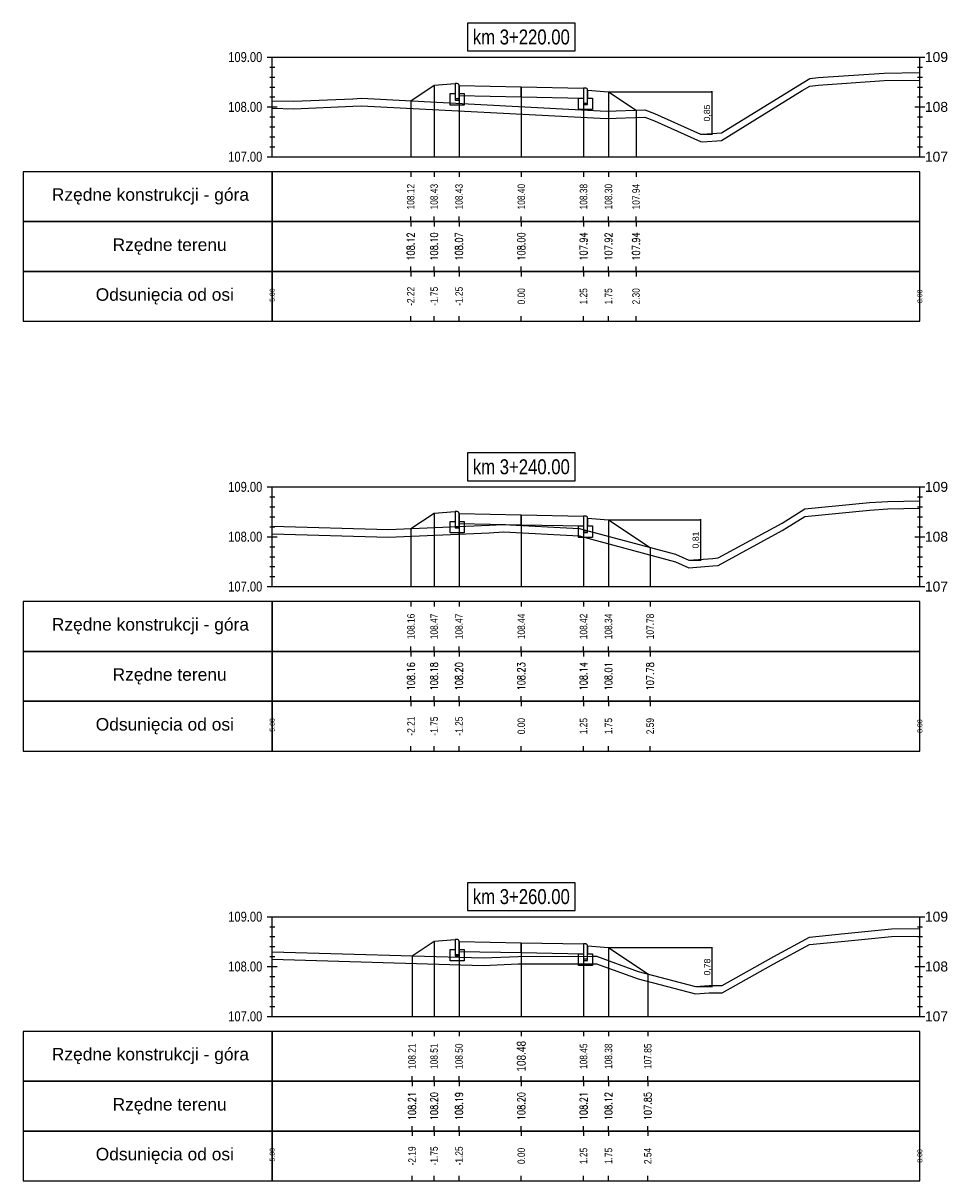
# Model space of a CAD drawing. Extents: x 7537626 to 7538805, y 5722894 to 5725486.
# Tile 62 of 90: x 7538519 to 7538538, y 5725387 to 5725410. Entities that reach past the tile are written whole.
import ezdxf

# ---------------------------------------------------------------- set-up
doc = ezdxf.new("R2010")
doc.units = 0
doc.header["$PDMODE"] = 35
doc.header["$PDSIZE"] = 0.3
for name, color, linetype in [('C-DROGI-PROFILE', 7, 'Continuous'), ('C-DROGI-PROFILE-ETYKIETY', 7, 'Continuous'), ('C-DROGI-PRZEKROJE-ETYKIETY', 7, 'Continuous'), ('C-POPRZECZKA-przekrój', 2, 'Continuous'), ('C-POPRZECZKA-widok', 1, 'Continuous')]:
    doc.layers.add(name, color=color, linetype=linetype)
for name, color, linetype, true_color in [('C-humus', 7, 'Continuous', 0x003df5), ('C-Teren', 7, 'Continuous', 0x005716), ('poprzeczki', 7, 'Continuous', 0x0000d6)]:
    doc.layers.add(name, color=color, linetype=linetype, true_color=true_color)
doc.styles.add('2mm08', font='arial.ttf', dxfattribs={"width": 0.8})
doc.styles.add('opis_50', font='arial.ttf', dxfattribs={"height": 0.125})
doc.styles.get("Standard").update_dxf_attribs({"font": 'arial.ttf'})
doc.dimstyles.new('OPIS_50', dxfattribs={"dimscale": 0.5, "dimtxt": 0.125, "dimasz": 0.25, "dimexe": 0.1, "dimexo": 0.15, "dimgap": 0.1, "dimtad": 1, "dimzin": 0, "dimtxsty": 'opis_50', "dimblk": 'ARCHTICK', "dimcen": 0.15, "dimdle": 0.1, "dimaunit": 2, "dimadec": 4, "dimazin": 0, "dimtfac": 1, "dimtmove": 0, "dimatfit": 3, "dimfxl": 1, "dimarcsym": 0})

# ---------------------------------------------------------------- blocks, each defined once
blk = doc.blocks.new('_ArchTick')
at = {"color": 0, "linetype": 'ByBlock', "const_width": 0.15}
blk.add_lwpolyline([(-0.5, -0.5), (0.5, 0.5)], dxfattribs=at)
blk = doc.blocks.new('*D158')
at = {"layer": 'Defpoints', "color": 0, "transparency": 16777216}
for p in [(7538531.068, 5725408.644), (7538532.955, 5725407.791), (7538533.141, 5725407.791)]:
    blk.add_point(p, dxfattribs=at)
at = {"layer": 'poprzeczki', "color": 0, "lineweight": -2, "transparency": 16777216}
for p, q in [((7538531.083, 5725408.644), (7538533.151, 5725408.644)), ((7538533.141, 5725408.654), (7538533.141, 5725407.781)), ((7538532.97, 5725407.791), (7538533.151, 5725407.791))]:
    blk.add_line(p, q, dxfattribs=at)
at = {"layer": 'poprzeczki', "color": 0, "lineweight": -2, "transparency": 16777216, "xscale": 0.025, "yscale": 0.025, "zscale": 0.025}
for p, rotation in [((7538533.141, 5725408.644), 90), ((7538533.141, 5725407.791), 270)]:
    blk.add_blockref('_ArchTick', p, dxfattribs=dict(at, rotation=rotation))
at = {"layer": 'poprzeczki', "color": 0, "transparency": 16777216, "insert": (7538533.056, 5725408.217), "char_height": 0.125, "attachment_point": 5, "rotation": 90, "style": 'opis_50'}
blk.add_mtext('0,85', dxfattribs=at)
blk = doc.blocks.new('*D159')
at = {"layer": 'Defpoints', "color": 0, "transparency": 16777216}
for p in [(7538531.068, 5725400.056), (7538532.682, 5725399.242), (7538532.914, 5725399.242)]:
    blk.add_point(p, dxfattribs=at)
at = {"layer": 'poprzeczki', "color": 0, "lineweight": -2, "transparency": 16777216}
for p, q in [((7538531.083, 5725400.056), (7538532.924, 5725400.056)), ((7538532.914, 5725400.066), (7538532.914, 5725399.232)), ((7538532.697, 5725399.242), (7538532.924, 5725399.242))]:
    blk.add_line(p, q, dxfattribs=at)
at = {"layer": 'poprzeczki', "color": 0, "lineweight": -2, "transparency": 16777216, "xscale": 0.025, "yscale": 0.025, "zscale": 0.025}
for p, rotation in [((7538532.914, 5725400.056), 90), ((7538532.914, 5725399.242), 270)]:
    blk.add_blockref('_ArchTick', p, dxfattribs=dict(at, rotation=rotation))
at = {"layer": 'poprzeczki', "color": 0, "transparency": 16777216, "insert": (7538532.829, 5725399.649), "char_height": 0.125, "attachment_point": 5, "rotation": 90, "style": 'opis_50'}
blk.add_mtext('0,81', dxfattribs=at)
blk = doc.blocks.new('*D160')
at = {"layer": 'Defpoints', "color": 0, "transparency": 16777216}
for p in [(7538531.068, 5725391.469), (7538532.816, 5725390.69), (7538533.144, 5725390.69)]:
    blk.add_point(p, dxfattribs=at)
at = {"layer": 'poprzeczki', "color": 0, "lineweight": -2, "transparency": 16777216}
for p, q in [((7538531.083, 5725391.469), (7538533.154, 5725391.469)), ((7538533.144, 5725391.479), (7538533.144, 5725390.68)), ((7538532.831, 5725390.69), (7538533.154, 5725390.69))]:
    blk.add_line(p, q, dxfattribs=at)
at = {"layer": 'poprzeczki', "color": 0, "lineweight": -2, "transparency": 16777216, "xscale": 0.025, "yscale": 0.025, "zscale": 0.025}
for p, rotation in [((7538533.144, 5725391.469), 90), ((7538533.144, 5725390.69), 270)]:
    blk.add_blockref('_ArchTick', p, dxfattribs=dict(at, rotation=rotation))
at = {"layer": 'poprzeczki', "color": 0, "transparency": 16777216, "insert": (7538533.059, 5725391.079), "char_height": 0.125, "attachment_point": 5, "rotation": 90, "style": 'opis_50'}
blk.add_mtext('0,78', dxfattribs=at)

msp = doc.modelspace()

# ---------------------------------------------------------------- linework, layer by layer
at = {"layer": 'C-DROGI-PROFILE', "color": 7, "linetype": 'Continuous', "lineweight": -3}
for p, q in [((7538527.098, 5725407.039), (7538527.098, 5725406.939)), ((7538527.568, 5725407.039), (7538527.568, 5725406.939)), ((7538528.068, 5725407.039), (7538528.068, 5725406.939)), ((7538529.318, 5725407.039), (7538529.318, 5725406.939)), ((7538530.568, 5725407.039), (7538530.568, 5725406.939)), ((7538531.068, 5725407.039), (7538531.068, 5725406.939)), ((7538531.621, 5725407.039), (7538531.621, 5725406.939)), ((7538527.098, 5725406.039), (7538527.098, 5725406.139)), ((7538527.568, 5725406.039), (7538527.568, 5725406.139)), ((7538528.068, 5725406.039), (7538528.068, 5725406.139)), ((7538529.318, 5725406.039), (7538529.318, 5725406.139)), ((7538530.568, 5725406.039), (7538530.568, 5725406.139)), ((7538531.068, 5725406.039), (7538531.068, 5725406.139)), ((7538531.621, 5725406.039), (7538531.621, 5725406.139)), ((7538527.098, 5725406.039), (7538527.098, 5725405.939)), ((7538527.568, 5725406.039), (7538527.568, 5725405.939)), ((7538528.068, 5725406.039), (7538528.068, 5725405.939)), ((7538529.318, 5725406.039), (7538529.318, 5725405.939)), ((7538530.568, 5725406.039), (7538530.568, 5725405.939)), ((7538531.068, 5725406.039), (7538531.068, 5725405.939)), ((7538531.621, 5725406.039), (7538531.621, 5725405.939)), ((7538527.098, 5725405.039), (7538527.098, 5725405.139)), ((7538527.568, 5725405.039), (7538527.568, 5725405.139)), ((7538528.068, 5725405.039), (7538528.068, 5725405.139)), ((7538529.318, 5725405.039), (7538529.318, 5725405.139)), ((7538530.568, 5725405.039), (7538530.568, 5725405.139)), ((7538531.068, 5725405.039), (7538531.068, 5725405.139)), ((7538531.621, 5725405.039), (7538531.621, 5725405.139)), ((7538527.098, 5725405.039), (7538527.098, 5725404.939)), ((7538527.568, 5725405.039), (7538527.568, 5725404.939)), ((7538528.068, 5725405.039), (7538528.068, 5725404.939)), ((7538529.318, 5725405.039), (7538529.318, 5725404.939)), ((7538530.568, 5725405.039), (7538530.568, 5725404.939)), ((7538531.068, 5725405.039), (7538531.068, 5725404.939)), ((7538531.621, 5725405.039), (7538531.621, 5725404.939)), ((7538527.098, 5725404.039), (7538527.098, 5725404.139)), ((7538527.568, 5725404.039), (7538527.568, 5725404.139)), ((7538528.068, 5725404.039), (7538528.068, 5725404.139)), ((7538529.318, 5725404.039), (7538529.318, 5725404.139)), ((7538530.568, 5725404.039), (7538530.568, 5725404.139)), ((7538531.068, 5725404.039), (7538531.068, 5725404.139)), ((7538531.621, 5725404.039), (7538531.621, 5725404.139)), ((7538527.103, 5725398.414), (7538527.103, 5725398.314)), ((7538527.568, 5725398.414), (7538527.568, 5725398.314)), ((7538528.068, 5725398.414), (7538528.068, 5725398.314)), ((7538529.318, 5725398.414), (7538529.318, 5725398.314)), ((7538530.568, 5725398.414), (7538530.568, 5725398.314)), ((7538531.068, 5725398.414), (7538531.068, 5725398.314)), ((7538531.904, 5725398.414), (7538531.904, 5725398.314)), ((7538527.103, 5725397.414), (7538527.103, 5725397.514)), ((7538527.568, 5725397.414), (7538527.568, 5725397.514)), ((7538528.068, 5725397.414), (7538528.068, 5725397.514)), ((7538529.318, 5725397.414), (7538529.318, 5725397.514)), ((7538530.568, 5725397.414), (7538530.568, 5725397.514)), ((7538531.068, 5725397.414), (7538531.068, 5725397.514)), ((7538531.904, 5725397.414), (7538531.904, 5725397.514)), ((7538527.103, 5725397.414), (7538527.103, 5725397.314)), ((7538527.568, 5725397.414), (7538527.568, 5725397.314)), ((7538528.068, 5725397.414), (7538528.068, 5725397.314)), ((7538529.318, 5725397.414), (7538529.318, 5725397.314)), ((7538530.568, 5725397.414), (7538530.568, 5725397.314)), ((7538531.068, 5725397.414), (7538531.068, 5725397.314)), ((7538531.904, 5725397.414), (7538531.904, 5725397.314)), ((7538527.103, 5725396.414), (7538527.103, 5725396.514)), ((7538527.103, 5725396.414), (7538527.103, 5725396.314)), ((7538527.568, 5725396.414), (7538527.568, 5725396.514)), ((7538527.568, 5725396.414), (7538527.568, 5725396.314)), ((7538528.068, 5725396.414), (7538528.068, 5725396.514)), ((7538528.068, 5725396.414), (7538528.068, 5725396.314)), ((7538529.318, 5725396.414), (7538529.318, 5725396.514)), ((7538529.318, 5725396.414), (7538529.318, 5725396.314)), ((7538530.568, 5725396.414), (7538530.568, 5725396.514)), ((7538530.568, 5725396.414), (7538530.568, 5725396.314)), ((7538531.068, 5725396.414), (7538531.068, 5725396.514)), ((7538531.068, 5725396.414), (7538531.068, 5725396.314)), ((7538531.904, 5725396.414), (7538531.904, 5725396.514)), ((7538531.904, 5725396.414), (7538531.904, 5725396.314)), ((7538527.103, 5725395.414), (7538527.103, 5725395.514)), ((7538527.568, 5725395.414), (7538527.568, 5725395.514)), ((7538528.068, 5725395.414), (7538528.068, 5725395.514)), ((7538529.318, 5725395.414), (7538529.318, 5725395.514)), ((7538530.568, 5725395.414), (7538530.568, 5725395.514)), ((7538531.068, 5725395.414), (7538531.068, 5725395.514)), ((7538531.904, 5725395.414), (7538531.904, 5725395.514)), ((7538527.124, 5725389.789), (7538527.124, 5725389.689)), ((7538527.568, 5725389.789), (7538527.568, 5725389.689)), ((7538528.068, 5725389.789), (7538528.068, 5725389.689)), ((7538529.318, 5725389.789), (7538529.318, 5725389.689)), ((7538530.568, 5725389.789), (7538530.568, 5725389.689)), ((7538531.068, 5725389.789), (7538531.068, 5725389.689)), ((7538531.857, 5725389.789), (7538531.857, 5725389.689)), ((7538527.124, 5725388.789), (7538527.124, 5725388.889)), ((7538527.568, 5725388.789), (7538527.568, 5725388.889)), ((7538528.068, 5725388.789), (7538528.068, 5725388.889)), ((7538529.318, 5725388.789), (7538529.318, 5725388.889)), ((7538530.568, 5725388.789), (7538530.568, 5725388.889)), ((7538531.068, 5725388.789), (7538531.068, 5725388.889)), ((7538531.857, 5725388.789), (7538531.857, 5725388.889)), ((7538527.124, 5725388.789), (7538527.124, 5725388.689)), ((7538527.568, 5725388.789), (7538527.568, 5725388.689)), ((7538528.068, 5725388.789), (7538528.068, 5725388.689)), ((7538529.318, 5725388.789), (7538529.318, 5725388.689)), ((7538530.568, 5725388.789), (7538530.568, 5725388.689)), ((7538531.068, 5725388.789), (7538531.068, 5725388.689)), ((7538531.857, 5725388.789), (7538531.857, 5725388.689)), ((7538527.124, 5725387.789), (7538527.124, 5725387.889)), ((7538527.124, 5725387.789), (7538527.124, 5725387.689)), ((7538527.568, 5725387.789), (7538527.568, 5725387.889)), ((7538527.568, 5725387.789), (7538527.568, 5725387.689)), ((7538528.068, 5725387.789), (7538528.068, 5725387.889)), ((7538528.068, 5725387.789), (7538528.068, 5725387.689)), ((7538529.318, 5725387.789), (7538529.318, 5725387.889)), ((7538529.318, 5725387.789), (7538529.318, 5725387.689)), ((7538530.568, 5725387.789), (7538530.568, 5725387.889)), ((7538530.568, 5725387.789), (7538530.568, 5725387.689)), ((7538531.068, 5725387.789), (7538531.068, 5725387.889)), ((7538531.068, 5725387.789), (7538531.068, 5725387.689)), ((7538531.857, 5725387.789), (7538531.857, 5725387.889)), ((7538531.857, 5725387.789), (7538531.857, 5725387.689)), ((7538527.124, 5725386.789), (7538527.124, 5725386.889)), ((7538527.568, 5725386.789), (7538527.568, 5725386.889)), ((7538528.068, 5725386.789), (7538528.068, 5725386.889)), ((7538529.318, 5725386.789), (7538529.318, 5725386.889)), ((7538530.568, 5725386.789), (7538530.568, 5725386.889)), ((7538531.068, 5725386.789), (7538531.068, 5725386.889)), ((7538531.857, 5725386.789), (7538531.857, 5725386.889))]:
    msp.add_line(p, q, dxfattribs=at)
at = {"layer": 'C-DROGI-PROFILE', "color": 1, "linetype": 'Continuous', "lineweight": -3}
for points in [[(7538524.318, 5725406.039), (7538524.318, 5725407.039), (7538519.318, 5725407.039), (7538519.318, 5725406.039)], [(7538524.318, 5725406.039), (7538537.318, 5725406.039), (7538537.318, 5725407.039), (7538524.318, 5725407.039)], [(7538524.318, 5725405.039), (7538524.318, 5725406.039), (7538519.318, 5725406.039), (7538519.318, 5725405.039)], [(7538524.318, 5725405.039), (7538537.318, 5725405.039), (7538537.318, 5725406.039), (7538524.318, 5725406.039)], [(7538524.318, 5725404.039), (7538524.318, 5725405.039), (7538519.318, 5725405.039), (7538519.318, 5725404.039)], [(7538524.318, 5725404.039), (7538537.318, 5725404.039), (7538537.318, 5725405.039), (7538524.318, 5725405.039)], [(7538524.318, 5725397.414), (7538524.318, 5725398.414), (7538519.318, 5725398.414), (7538519.318, 5725397.414)], [(7538524.318, 5725397.414), (7538537.318, 5725397.414), (7538537.318, 5725398.414), (7538524.318, 5725398.414)], [(7538524.318, 5725396.414), (7538524.318, 5725397.414), (7538519.318, 5725397.414), (7538519.318, 5725396.414)], [(7538524.318, 5725396.414), (7538537.318, 5725396.414), (7538537.318, 5725397.414), (7538524.318, 5725397.414)], [(7538524.318, 5725395.414), (7538524.318, 5725396.414), (7538519.318, 5725396.414), (7538519.318, 5725395.414)], [(7538524.318, 5725395.414), (7538537.318, 5725395.414), (7538537.318, 5725396.414), (7538524.318, 5725396.414)], [(7538524.318, 5725388.789), (7538524.318, 5725389.789), (7538519.318, 5725389.789), (7538519.318, 5725388.789)], [(7538524.318, 5725388.789), (7538537.318, 5725388.789), (7538537.318, 5725389.789), (7538524.318, 5725389.789)], [(7538524.318, 5725387.789), (7538524.318, 5725388.789), (7538519.318, 5725388.789), (7538519.318, 5725387.789)], [(7538524.318, 5725387.789), (7538537.318, 5725387.789), (7538537.318, 5725388.789), (7538524.318, 5725388.789)], [(7538524.318, 5725386.789), (7538524.318, 5725387.789), (7538519.318, 5725387.789), (7538519.318, 5725386.789)], [(7538524.318, 5725386.789), (7538537.318, 5725386.789), (7538537.318, 5725387.789), (7538524.318, 5725387.789)]]:
    msp.add_3dface(points, dxfattribs=at)
at = {"layer": 'C-DROGI-PRZEKROJE-ETYKIETY', "color": 1, "linetype": 'Continuous', "lineweight": -3}
for p, q in [((7538527.568, 5725408.774), (7538527.568, 5725407.339)), ((7538528.068, 5725408.767), (7538528.068, 5725407.339)), ((7538529.318, 5725408.742), (7538529.318, 5725407.339)), ((7538530.568, 5725408.717), (7538530.568, 5725407.339)), ((7538531.068, 5725408.644), (7538531.068, 5725407.339)), ((7538527.098, 5725408.46), (7538527.098, 5725407.339)), ((7538531.621, 5725408.275), (7538531.621, 5725407.339)), ((7538527.568, 5725400.186), (7538527.568, 5725398.714)), ((7538528.068, 5725400.18), (7538528.068, 5725398.714)), ((7538529.318, 5725400.155), (7538529.318, 5725398.714)), ((7538530.568, 5725400.13), (7538530.568, 5725398.714)), ((7538531.068, 5725400.056), (7538531.068, 5725398.714)), ((7538527.103, 5725399.877), (7538527.103, 5725398.714)), ((7538531.904, 5725399.499), (7538531.904, 5725398.714)), ((7538527.568, 5725391.599), (7538527.568, 5725390.089)), ((7538528.068, 5725391.593), (7538528.068, 5725390.089)), ((7538529.318, 5725391.568), (7538529.318, 5725390.089)), ((7538530.568, 5725391.543), (7538530.568, 5725390.089)), ((7538531.068, 5725391.469), (7538531.068, 5725390.089)), ((7538527.124, 5725391.303), (7538527.124, 5725390.089)), ((7538531.857, 5725390.943), (7538531.857, 5725390.089))]:
    msp.add_line(p, q, dxfattribs=at)
at = {"layer": 'C-humus'}
for p, q in [((7538535.275, 5725408.777), (7538536.603, 5725408.867)), ((7538536.603, 5725408.867), (7538537.318, 5725408.879)), ((7538533.335, 5725407.668), (7538534.952, 5725408.666)), ((7538534.952, 5725408.666), (7538535.108, 5725408.759)), ((7538535.108, 5725408.759), (7538535.275, 5725408.777)), ((7538524.318, 5725408.314), (7538524.752, 5725408.302)), ((7538524.752, 5725408.302), (7538525.939, 5725408.354)), ((7538525.939, 5725408.354), (7538526.11, 5725408.362)), ((7538526.11, 5725408.362), (7538531.03, 5725408.104)), ((7538531.03, 5725408.104), (7538531.796, 5725408.131)), ((7538531.796, 5725408.131), (7538531.99, 5725408.058)), ((7538531.99, 5725408.058), (7538532.913, 5725407.645)), ((7538532.913, 5725407.645), (7538532.955, 5725407.641)), ((7538532.955, 5725407.641), (7538533.335, 5725407.668)), ((7538535.01, 5725400.122), (7538536.304, 5725400.249)), ((7538536.304, 5725400.249), (7538536.673, 5725400.274)), ((7538536.673, 5725400.274), (7538537.318, 5725400.285)), ((7538534.553, 5725399.839), (7538535.01, 5725400.122)), ((7538526.653, 5725399.707), (7538528.672, 5725399.795)), ((7538528.672, 5725399.795), (7538528.963, 5725399.81)), ((7538528.963, 5725399.81), (7538530.477, 5725399.73)), ((7538533.272, 5725399.138), (7538534.553, 5725399.839)), ((7538524.318, 5725399.775), (7538526.653, 5725399.707)), ((7538530.477, 5725399.73), (7538532.414, 5725399.213)), ((7538532.414, 5725399.213), (7538532.682, 5725399.092)), ((7538532.682, 5725399.092), (7538533.162, 5725399.13)), ((7538533.162, 5725399.13), (7538533.272, 5725399.138)), ((7538535.812, 5725391.6), (7538536.747, 5725391.694)), ((7538536.747, 5725391.694), (7538537.318, 5725391.7)), ((7538534.388, 5725391.141), (7538535.101, 5725391.53)), ((7538535.101, 5725391.53), (7538535.812, 5725391.6)), ((7538524.318, 5725391.235), (7538528.553, 5725391.112)), ((7538528.553, 5725391.112), (7538529.253, 5725391.143)), ((7538529.253, 5725391.143), (7538530.733, 5725391.146)), ((7538530.733, 5725391.146), (7538530.829, 5725391.146)), ((7538530.829, 5725391.146), (7538531.666, 5725390.843)), ((7538533.347, 5725390.561), (7538534.388, 5725391.141)), ((7538531.666, 5725390.843), (7538532.816, 5725390.54)), ((7538532.816, 5725390.54), (7538533.086, 5725390.561)), ((7538533.086, 5725390.561), (7538533.347, 5725390.561))]:
    msp.add_line(p, q, dxfattribs=at)
at = {"layer": 'C-POPRZECZKA-przekrój', "color": 2, "linetype": 'Continuous', "lineweight": -3}
for p, q in [((7538527.098, 5725408.46), (7538527.568, 5725408.774)), ((7538527.568, 5725408.774), (7538527.988, 5725408.807)), ((7538527.888, 5725408.377), (7538527.888, 5725408.607)), ((7538527.888, 5725408.607), (7538527.988, 5725408.607)), ((7538528.028, 5725408.807), (7538527.988, 5725408.807)), ((7538527.988, 5725408.807), (7538527.988, 5725408.477)), ((7538527.988, 5725408.607), (7538527.988, 5725408.507)), ((7538528.033, 5725408.807), (7538528.028, 5725408.807)), ((7538528.042, 5725408.805), (7538528.033, 5725408.807)), ((7538528.05, 5725408.8), (7538528.042, 5725408.805)), ((7538528.056, 5725408.796), (7538528.05, 5725408.8)), ((7538528.061, 5725408.79), (7538528.056, 5725408.796)), ((7538528.065, 5725408.783), (7538528.061, 5725408.79)), ((7538528.067, 5725408.775), (7538528.065, 5725408.783)), ((7538528.068, 5725408.767), (7538528.067, 5725408.775)), ((7538528.068, 5725408.767), (7538529.318, 5725408.742)), ((7538528.068, 5725408.767), (7538528.069, 5725408.567)), ((7538528.068, 5725408.477), (7538528.068, 5725408.767)), ((7538528.068, 5725408.767), (7538528.068, 5725408.607)), ((7538528.068, 5725408.607), (7538528.168, 5725408.607)), ((7538528.168, 5725408.607), (7538528.168, 5725408.377)), ((7538529.318, 5725408.542), (7538529.318, 5725408.742)), ((7538529.318, 5725408.742), (7538530.568, 5725408.717)), ((7538530.568, 5725408.717), (7538530.567, 5725408.517)), ((7538530.608, 5725408.717), (7538530.568, 5725408.717)), ((7538530.568, 5725408.717), (7538530.568, 5725408.387)), ((7538530.613, 5725408.717), (7538530.608, 5725408.717)), ((7538530.622, 5725408.715), (7538530.613, 5725408.717)), ((7538530.63, 5725408.71), (7538530.622, 5725408.715)), ((7538530.636, 5725408.706), (7538530.63, 5725408.71)), ((7538530.641, 5725408.7), (7538530.636, 5725408.706)), ((7538530.645, 5725408.693), (7538530.641, 5725408.7)), ((7538530.647, 5725408.685), (7538530.645, 5725408.693)), ((7538530.648, 5725408.677), (7538530.647, 5725408.685)), ((7538530.648, 5725408.387), (7538530.648, 5725408.677)), ((7538530.648, 5725408.677), (7538530.648, 5725408.517)), ((7538530.648, 5725408.677), (7538531.068, 5725408.644)), ((7538531.068, 5725408.644), (7538531.621, 5725408.275)), ((7538528.168, 5725408.377), (7538527.888, 5725408.377)), ((7538527.988, 5725408.507), (7538528.068, 5725408.507)), ((7538527.988, 5725408.477), (7538528.068, 5725408.477)), ((7538528.069, 5725408.567), (7538529.318, 5725408.542)), ((7538529.318, 5725408.542), (7538530.567, 5725408.517)), ((7538530.468, 5725408.287), (7538530.468, 5725408.517)), ((7538530.468, 5725408.517), (7538530.568, 5725408.517)), ((7538530.568, 5725408.517), (7538530.568, 5725408.417)), ((7538530.568, 5725408.417), (7538530.648, 5725408.417)), ((7538530.568, 5725408.387), (7538530.648, 5725408.387)), ((7538530.648, 5725408.517), (7538530.748, 5725408.517)), ((7538530.748, 5725408.517), (7538530.748, 5725408.287)), ((7538530.748, 5725408.287), (7538530.468, 5725408.287)), ((7538527.103, 5725399.877), (7538527.568, 5725400.186)), ((7538527.568, 5725400.186), (7538527.988, 5725400.22)), ((7538527.888, 5725399.79), (7538527.888, 5725400.02)), ((7538527.888, 5725400.02), (7538527.988, 5725400.02)), ((7538528.028, 5725400.22), (7538527.988, 5725400.22)), ((7538527.988, 5725400.22), (7538527.988, 5725399.89)), ((7538527.988, 5725400.02), (7538527.988, 5725399.92)), ((7538528.033, 5725400.22), (7538528.028, 5725400.22)), ((7538528.042, 5725400.217), (7538528.033, 5725400.22)), ((7538528.05, 5725400.213), (7538528.042, 5725400.217)), ((7538528.056, 5725400.208), (7538528.05, 5725400.213)), ((7538528.061, 5725400.203), (7538528.056, 5725400.208)), ((7538528.065, 5725400.195), (7538528.061, 5725400.203)), ((7538528.067, 5725400.187), (7538528.065, 5725400.195)), ((7538528.068, 5725400.18), (7538528.067, 5725400.187)), ((7538528.068, 5725400.18), (7538529.318, 5725400.155)), ((7538528.068, 5725400.18), (7538528.069, 5725399.98)), ((7538528.068, 5725399.89), (7538528.068, 5725400.18)), ((7538528.068, 5725400.18), (7538528.068, 5725400.02)), ((7538528.068, 5725400.02), (7538528.168, 5725400.02)), ((7538528.168, 5725400.02), (7538528.168, 5725399.79)), ((7538529.318, 5725399.955), (7538529.318, 5725400.155)), ((7538529.318, 5725400.155), (7538530.568, 5725400.13)), ((7538530.568, 5725400.13), (7538530.567, 5725399.93)), ((7538530.608, 5725400.13), (7538530.568, 5725400.13)), ((7538530.568, 5725400.13), (7538530.568, 5725399.8)), ((7538530.613, 5725400.13), (7538530.608, 5725400.13)), ((7538530.622, 5725400.127), (7538530.613, 5725400.13)), ((7538530.63, 5725400.123), (7538530.622, 5725400.127)), ((7538530.636, 5725400.118), (7538530.63, 5725400.123)), ((7538530.641, 5725400.113), (7538530.636, 5725400.118)), ((7538530.645, 5725400.105), (7538530.641, 5725400.113)), ((7538530.647, 5725400.097), (7538530.645, 5725400.105)), ((7538530.648, 5725400.09), (7538530.647, 5725400.097)), ((7538530.648, 5725399.8), (7538530.648, 5725400.09)), ((7538530.648, 5725400.09), (7538530.648, 5725399.93)), ((7538530.648, 5725400.09), (7538531.068, 5725400.056)), ((7538531.068, 5725400.056), (7538531.904, 5725399.499)), ((7538528.168, 5725399.79), (7538527.888, 5725399.79)), ((7538527.988, 5725399.92), (7538528.068, 5725399.92)), ((7538527.988, 5725399.89), (7538528.068, 5725399.89)), ((7538528.069, 5725399.98), (7538529.318, 5725399.955)), ((7538529.318, 5725399.955), (7538530.567, 5725399.93)), ((7538530.468, 5725399.7), (7538530.468, 5725399.93)), ((7538530.468, 5725399.93), (7538530.568, 5725399.93)), ((7538530.568, 5725399.93), (7538530.568, 5725399.83)), ((7538530.568, 5725399.83), (7538530.648, 5725399.83)), ((7538530.568, 5725399.8), (7538530.648, 5725399.8)), ((7538530.648, 5725399.93), (7538530.748, 5725399.93)), ((7538530.748, 5725399.93), (7538530.748, 5725399.7)), ((7538530.748, 5725399.7), (7538530.468, 5725399.7)), ((7538527.124, 5725391.303), (7538527.568, 5725391.599)), ((7538527.568, 5725391.599), (7538527.988, 5725391.633)), ((7538527.888, 5725391.203), (7538527.888, 5725391.433)), ((7538527.888, 5725391.433), (7538527.988, 5725391.433)), ((7538528.028, 5725391.633), (7538527.988, 5725391.633)), ((7538527.988, 5725391.633), (7538527.988, 5725391.303)), ((7538527.988, 5725391.433), (7538527.988, 5725391.333)), ((7538528.033, 5725391.632), (7538528.028, 5725391.633)), ((7538528.042, 5725391.63), (7538528.033, 5725391.632)), ((7538528.05, 5725391.626), (7538528.042, 5725391.63)), ((7538528.056, 5725391.621), (7538528.05, 5725391.626)), ((7538528.061, 5725391.616), (7538528.056, 5725391.621)), ((7538528.065, 5725391.608), (7538528.061, 5725391.616)), ((7538528.067, 5725391.6), (7538528.065, 5725391.608)), ((7538528.068, 5725391.593), (7538528.067, 5725391.6)), ((7538528.068, 5725391.593), (7538529.318, 5725391.568)), ((7538528.068, 5725391.593), (7538528.069, 5725391.393)), ((7538528.068, 5725391.303), (7538528.068, 5725391.593)), ((7538528.068, 5725391.593), (7538528.068, 5725391.433)), ((7538528.068, 5725391.433), (7538528.168, 5725391.433)), ((7538528.168, 5725391.433), (7538528.168, 5725391.203)), ((7538529.318, 5725391.368), (7538529.318, 5725391.568)), ((7538529.318, 5725391.568), (7538530.568, 5725391.543)), ((7538530.568, 5725391.543), (7538530.567, 5725391.343)), ((7538530.608, 5725391.543), (7538530.568, 5725391.543)), ((7538530.568, 5725391.543), (7538530.568, 5725391.213)), ((7538530.613, 5725391.542), (7538530.608, 5725391.543)), ((7538530.622, 5725391.54), (7538530.613, 5725391.542)), ((7538530.63, 5725391.536), (7538530.622, 5725391.54)), ((7538530.636, 5725391.531), (7538530.63, 5725391.536)), ((7538530.641, 5725391.526), (7538530.636, 5725391.531)), ((7538530.645, 5725391.518), (7538530.641, 5725391.526)), ((7538530.647, 5725391.51), (7538530.645, 5725391.518)), ((7538530.648, 5725391.503), (7538530.647, 5725391.51)), ((7538530.648, 5725391.213), (7538530.648, 5725391.503)), ((7538530.648, 5725391.503), (7538530.648, 5725391.343)), ((7538530.648, 5725391.503), (7538531.068, 5725391.469)), ((7538531.068, 5725391.469), (7538531.857, 5725390.943)), ((7538528.168, 5725391.203), (7538527.888, 5725391.203)), ((7538527.988, 5725391.333), (7538528.068, 5725391.333)), ((7538527.988, 5725391.303), (7538528.068, 5725391.303)), ((7538528.069, 5725391.393), (7538529.318, 5725391.368)), ((7538529.318, 5725391.368), (7538530.567, 5725391.343)), ((7538530.468, 5725391.113), (7538530.468, 5725391.343)), ((7538530.468, 5725391.343), (7538530.568, 5725391.343)), ((7538530.568, 5725391.343), (7538530.568, 5725391.243)), ((7538530.568, 5725391.243), (7538530.648, 5725391.243)), ((7538530.568, 5725391.213), (7538530.648, 5725391.213)), ((7538530.648, 5725391.343), (7538530.748, 5725391.343)), ((7538530.748, 5725391.343), (7538530.748, 5725391.113)), ((7538530.748, 5725391.113), (7538530.468, 5725391.113))]:
    msp.add_line(p, q, dxfattribs=at)
at = {"layer": 'C-POPRZECZKA-widok', "color": 1, "linetype": 'Continuous', "lineweight": -3}
for p, q in [((7538524.218, 5725409.339), (7538537.418, 5725409.339)), ((7538524.318, 5725407.339), (7538524.318, 5725409.339)), ((7538537.318, 5725407.339), (7538537.318, 5725409.339)), ((7538524.268, 5725409.139), (7538524.368, 5725409.139)), ((7538537.268, 5725409.139), (7538537.368, 5725409.139)), ((7538524.268, 5725408.939), (7538524.368, 5725408.939)), ((7538537.268, 5725408.939), (7538537.368, 5725408.939)), ((7538524.268, 5725408.739), (7538524.368, 5725408.739)), ((7538537.268, 5725408.739), (7538537.368, 5725408.739)), ((7538524.268, 5725408.539), (7538524.368, 5725408.539)), ((7538537.268, 5725408.539), (7538537.368, 5725408.539)), ((7538524.218, 5725408.339), (7538524.418, 5725408.339)), ((7538524.268, 5725408.339), (7538524.368, 5725408.339)), ((7538537.218, 5725408.339), (7538537.418, 5725408.339)), ((7538537.268, 5725408.339), (7538537.368, 5725408.339)), ((7538524.268, 5725408.139), (7538524.368, 5725408.139)), ((7538524.268, 5725407.939), (7538524.368, 5725407.939)), ((7538537.268, 5725408.139), (7538537.368, 5725408.139)), ((7538537.268, 5725407.939), (7538537.368, 5725407.939)), ((7538524.268, 5725407.739), (7538524.368, 5725407.739)), ((7538537.268, 5725407.739), (7538537.368, 5725407.739)), ((7538524.268, 5725407.539), (7538524.368, 5725407.539)), ((7538537.268, 5725407.539), (7538537.368, 5725407.539)), ((7538524.218, 5725407.339), (7538537.418, 5725407.339)), ((7538524.218, 5725400.714), (7538537.418, 5725400.714)), ((7538524.318, 5725398.714), (7538524.318, 5725400.714)), ((7538537.318, 5725398.714), (7538537.318, 5725400.714)), ((7538524.268, 5725400.514), (7538524.368, 5725400.514)), ((7538537.268, 5725400.514), (7538537.368, 5725400.514)), ((7538524.268, 5725400.314), (7538524.368, 5725400.314)), ((7538537.268, 5725400.314), (7538537.368, 5725400.314)), ((7538524.268, 5725400.114), (7538524.368, 5725400.114)), ((7538537.268, 5725400.114), (7538537.368, 5725400.114)), ((7538524.268, 5725399.914), (7538524.368, 5725399.914)), ((7538537.268, 5725399.914), (7538537.368, 5725399.914)), ((7538524.218, 5725399.714), (7538524.418, 5725399.714)), ((7538524.268, 5725399.714), (7538524.368, 5725399.714)), ((7538537.218, 5725399.714), (7538537.418, 5725399.714)), ((7538537.268, 5725399.714), (7538537.368, 5725399.714)), ((7538524.268, 5725399.514), (7538524.368, 5725399.514)), ((7538524.268, 5725399.314), (7538524.368, 5725399.314)), ((7538537.268, 5725399.514), (7538537.368, 5725399.514)), ((7538537.268, 5725399.314), (7538537.368, 5725399.314)), ((7538524.268, 5725399.114), (7538524.368, 5725399.114)), ((7538537.268, 5725399.114), (7538537.368, 5725399.114)), ((7538524.268, 5725398.914), (7538524.368, 5725398.914)), ((7538537.268, 5725398.914), (7538537.368, 5725398.914)), ((7538524.218, 5725398.714), (7538537.418, 5725398.714)), ((7538524.218, 5725392.089), (7538537.418, 5725392.089)), ((7538524.268, 5725391.889), (7538524.368, 5725391.889)), ((7538524.318, 5725390.089), (7538524.318, 5725392.089)), ((7538537.268, 5725391.889), (7538537.368, 5725391.889)), ((7538537.318, 5725390.089), (7538537.318, 5725392.089)), ((7538524.268, 5725391.689), (7538524.368, 5725391.689)), ((7538537.268, 5725391.689), (7538537.368, 5725391.689)), ((7538524.268, 5725391.489), (7538524.368, 5725391.489)), ((7538537.268, 5725391.489), (7538537.368, 5725391.489)), ((7538524.268, 5725391.289), (7538524.368, 5725391.289)), ((7538537.268, 5725391.289), (7538537.368, 5725391.289)), ((7538524.218, 5725391.089), (7538524.418, 5725391.089)), ((7538524.268, 5725391.089), (7538524.368, 5725391.089)), ((7538537.218, 5725391.089), (7538537.418, 5725391.089)), ((7538537.268, 5725391.089), (7538537.368, 5725391.089)), ((7538524.268, 5725390.889), (7538524.368, 5725390.889)), ((7538537.268, 5725390.889), (7538537.368, 5725390.889)), ((7538524.268, 5725390.689), (7538524.368, 5725390.689)), ((7538524.268, 5725390.489), (7538524.368, 5725390.489)), ((7538537.268, 5725390.689), (7538537.368, 5725390.689)), ((7538537.268, 5725390.489), (7538537.368, 5725390.489)), ((7538524.268, 5725390.289), (7538524.368, 5725390.289)), ((7538537.268, 5725390.289), (7538537.368, 5725390.289)), ((7538524.218, 5725390.089), (7538537.418, 5725390.089))]:
    msp.add_line(p, q, dxfattribs=at)
at = {"layer": 'C-POPRZECZKA-widok', "color": 3, "linetype": 'Continuous', "lineweight": -3}
for points in [[(7538528.238, 5725409.464), (7538530.398, 5725409.464), (7538530.398, 5725410.021), (7538528.238, 5725410.021)], [(7538528.238, 5725400.839), (7538530.398, 5725400.839), (7538530.398, 5725401.396), (7538528.238, 5725401.396)], [(7538528.238, 5725392.214), (7538530.398, 5725392.214), (7538530.398, 5725392.771), (7538528.238, 5725392.771)]]:
    msp.add_3dface(points, dxfattribs=at)
at = {"layer": 'C-Teren'}
for p, q in [((7538534.952, 5725408.816), (7538535.108, 5725408.909)), ((7538535.108, 5725408.909), (7538535.275, 5725408.927)), ((7538535.275, 5725408.927), (7538536.603, 5725409.017)), ((7538536.603, 5725409.017), (7538537.318, 5725409.029)), ((7538533.335, 5725407.818), (7538534.952, 5725408.816)), ((7538524.318, 5725408.464), (7538524.752, 5725408.452)), ((7538524.752, 5725408.452), (7538525.939, 5725408.504)), ((7538525.939, 5725408.504), (7538526.11, 5725408.512)), ((7538526.11, 5725408.512), (7538531.03, 5725408.254)), ((7538531.03, 5725408.254), (7538531.796, 5725408.281)), ((7538531.796, 5725408.281), (7538531.99, 5725408.208)), ((7538531.99, 5725408.208), (7538532.913, 5725407.795)), ((7538532.913, 5725407.795), (7538532.955, 5725407.791)), ((7538532.955, 5725407.791), (7538533.335, 5725407.818)), ((7538534.553, 5725399.989), (7538535.01, 5725400.272)), ((7538535.01, 5725400.272), (7538536.304, 5725400.399)), ((7538536.304, 5725400.399), (7538536.673, 5725400.424)), ((7538536.673, 5725400.424), (7538537.318, 5725400.435)), ((7538524.318, 5725399.925), (7538526.653, 5725399.857)), ((7538526.653, 5725399.857), (7538528.672, 5725399.945)), ((7538528.672, 5725399.945), (7538528.963, 5725399.96)), ((7538528.963, 5725399.96), (7538530.477, 5725399.88)), ((7538530.477, 5725399.88), (7538532.414, 5725399.363)), ((7538533.272, 5725399.288), (7538534.553, 5725399.989)), ((7538532.414, 5725399.363), (7538532.682, 5725399.242)), ((7538532.682, 5725399.242), (7538533.162, 5725399.28)), ((7538533.162, 5725399.28), (7538533.272, 5725399.288)), ((7538534.388, 5725391.291), (7538535.101, 5725391.68)), ((7538535.101, 5725391.68), (7538535.812, 5725391.75)), ((7538535.812, 5725391.75), (7538536.747, 5725391.844)), ((7538536.747, 5725391.844), (7538537.318, 5725391.85)), ((7538524.318, 5725391.385), (7538528.553, 5725391.262)), ((7538528.553, 5725391.262), (7538529.253, 5725391.293)), ((7538529.253, 5725391.293), (7538530.733, 5725391.296)), ((7538530.733, 5725391.296), (7538530.829, 5725391.296)), ((7538530.829, 5725391.296), (7538531.666, 5725390.993)), ((7538533.347, 5725390.711), (7538534.388, 5725391.291)), ((7538531.666, 5725390.993), (7538532.816, 5725390.69)), ((7538532.816, 5725390.69), (7538533.086, 5725390.711)), ((7538533.086, 5725390.711), (7538533.347, 5725390.711))]:
    msp.add_line(p, q, dxfattribs=at)

# ---------------------------------------------------------------- texts
at = {"layer": 'C-DROGI-PROFILE', "color": 2}
for s, p in [('Rzędne konstrukcji - góra', (7538519.893, 5725406.456)), ('Rzędne terenu', (7538521.113, 5725405.45)), ('Odsunięcia od osi', (7538520.774, 5725404.45)), ('Rzędne konstrukcji - góra', (7538519.893, 5725397.831)), ('Rzędne terenu', (7538521.113, 5725396.825)), ('Odsunięcia od osi', (7538520.774, 5725395.825)), ('Rzędne konstrukcji - góra', (7538519.893, 5725389.206)), ('Rzędne terenu', (7538521.113, 5725388.2)), ('Odsunięcia od osi', (7538520.774, 5725387.2))]:
    msp.add_text(s, height=0.25, dxfattribs=at).set_placement(p)
at = {"layer": 'C-DROGI-PROFILE-ETYKIETY', "color": 1, "linetype": 'Continuous', "lineweight": -3, "attachment_point": 5, "rotation": 90, "style": '2mm08'}
for s, insert, char_height in [('108.12', (7538527.098, 5725406.539), 0.15), ('108.43', (7538527.568, 5725406.539), 0.15), ('108.43', (7538528.068, 5725406.539), 0.15), ('108.40', (7538529.318, 5725406.539), 0.15), ('108.38', (7538530.568, 5725406.539), 0.15), ('108.30', (7538531.068, 5725406.539), 0.15), ('107.94', (7538531.621, 5725406.539), 0.15), ('{\\Fsimplex.shx|c238;108.12}', (7538527.098, 5725405.539), 0.15), ('{\\Fsimplex.shx|c238;108.10}', (7538527.568, 5725405.539), 0.15), ('{\\Fsimplex.shx|c238;108.07}', (7538528.068, 5725405.539), 0.15), ('{\\Fsimplex.shx|c238;108.00}', (7538529.318, 5725405.539), 0.15), ('{\\Fsimplex.shx|c238;107.94}', (7538530.568, 5725405.539), 0.15), ('{\\Fsimplex.shx|c238;107.92}', (7538531.068, 5725405.539), 0.15), ('{\\Fsimplex.shx|c238;107.94}', (7538531.621, 5725405.539), 0.15), ('-2.22', (7538527.098, 5725404.539), 0.15), ('-1.75', (7538527.568, 5725404.539), 0.15), ('-1.25', (7538528.068, 5725404.539), 0.15), ('0.00', (7538529.318, 5725404.539), 0.15), ('1.25', (7538530.568, 5725404.539), 0.15), ('1.75', (7538531.068, 5725404.539), 0.15), ('2.30', (7538531.621, 5725404.539), 0.15), ('108.16', (7538527.103, 5725397.914), 0.15), ('108.47', (7538527.568, 5725397.914), 0.15), ('108.47', (7538528.068, 5725397.914), 0.15), ('108.44', (7538529.318, 5725397.914), 0.15), ('108.42', (7538530.568, 5725397.914), 0.15), ('108.34', (7538531.068, 5725397.914), 0.15), ('107.78', (7538531.904, 5725397.914), 0.15), ('{\\Fsimplex.shx|c238;108.16}', (7538527.103, 5725396.914), 0.15), ('{\\Fsimplex.shx|c238;108.18}', (7538527.568, 5725396.914), 0.15), ('{\\Fsimplex.shx|c238;108.20}', (7538528.068, 5725396.914), 0.15), ('{\\Fsimplex.shx|c238;108.23}', (7538529.318, 5725396.914), 0.15), ('{\\Fsimplex.shx|c238;108.14}', (7538530.568, 5725396.914), 0.15), ('{\\Fsimplex.shx|c238;108.01}', (7538531.068, 5725396.914), 0.15), ('{\\Fsimplex.shx|c238;107.78}', (7538531.904, 5725396.914), 0.15), ('-2.21', (7538527.103, 5725395.914), 0.15), ('-1.75', (7538527.568, 5725395.914), 0.15), ('-1.25', (7538528.068, 5725395.914), 0.15), ('0.00', (7538529.318, 5725395.914), 0.15), ('1.25', (7538530.568, 5725395.914), 0.15), ('1.75', (7538531.068, 5725395.914), 0.15), ('2.59', (7538531.904, 5725395.914), 0.15), ('108.21', (7538527.124, 5725389.289), 0.15), ('108.51', (7538527.568, 5725389.289), 0.15), ('108.50', (7538528.068, 5725389.289), 0.15), ('108.48', (7538529.318, 5725389.289), 0.18), ('108.45', (7538530.568, 5725389.289), 0.15), ('108.38', (7538531.068, 5725389.289), 0.15), ('107.85', (7538531.857, 5725389.289), 0.15), ('{\\Fsimplex.shx|c238;108.21}', (7538527.124, 5725388.289), 0.15), ('{\\Fsimplex.shx|c238;108.20}', (7538527.568, 5725388.289), 0.15), ('{\\Fsimplex.shx|c238;108.19}', (7538528.068, 5725388.289), 0.15), ('{\\Fsimplex.shx|c238;108.20}', (7538529.318, 5725388.289), 0.15), ('{\\Fsimplex.shx|c238;108.21}', (7538530.568, 5725388.289), 0.15), ('{\\Fsimplex.shx|c238;108.12}', (7538531.068, 5725388.289), 0.15), ('{\\Fsimplex.shx|c238;107.85}', (7538531.857, 5725388.289), 0.15), ('-2.19', (7538527.124, 5725387.289), 0.15), ('-1.75', (7538527.568, 5725387.289), 0.15), ('-1.25', (7538528.068, 5725387.289), 0.15), ('0.00', (7538529.318, 5725387.289), 0.15), ('1.25', (7538530.568, 5725387.289), 0.15), ('1.75', (7538531.068, 5725387.289), 0.15), ('2.54', (7538531.857, 5725387.289), 0.15)]:
    msp.add_mtext(s, dxfattribs=dict(at, insert=insert, char_height=char_height))
at = {"layer": 'C-DROGI-PROFILE-ETYKIETY', "color": 7, "linetype": 'Continuous', "lineweight": -3, "char_height": 0.1, "attachment_point": 5, "rotation": 90, "style": '2mm08'}
for s, insert in [('-5.00', (7538524.318, 5725404.539)), ('8.00', (7538537.318, 5725404.539)), ('-5.00', (7538524.318, 5725395.914)), ('8.00', (7538537.318, 5725395.914)), ('-5.00', (7538524.318, 5725387.289)), ('8.00', (7538537.318, 5725387.289))]:
    msp.add_mtext(s, dxfattribs=dict(at, insert=insert))
at = {"layer": 'C-POPRZECZKA-widok', "color": 3, "linetype": 'Continuous', "lineweight": -3, "char_height": 0.3, "attachment_point": 8, "style": '2mm08'}
for s, insert in [('km 3+220.00', (7538529.318, 5725409.589)), ('km 3+240.00', (7538529.318, 5725400.964)), ('km 3+260.00', (7538529.318, 5725392.339))]:
    msp.add_mtext(s, dxfattribs=dict(at, insert=insert))
at = {"layer": 'C-POPRZECZKA-widok', "color": 1, "linetype": 'Continuous', "lineweight": -3, "char_height": 0.2, "attachment_point": 6, "style": '2mm08'}
for s, insert in [('109.00', (7538524.118, 5725409.339)), ('108.00', (7538524.118, 5725408.339)), ('107.00', (7538524.118, 5725407.339)), ('109.00', (7538524.118, 5725400.714)), ('108.00', (7538524.118, 5725399.714)), ('107.00', (7538524.118, 5725398.714)), ('109.00', (7538524.118, 5725392.089)), ('108.00', (7538524.118, 5725391.089)), ('107.00', (7538524.118, 5725390.089))]:
    msp.add_mtext(s, dxfattribs=dict(at, insert=insert))
at = {"layer": 'C-POPRZECZKA-widok', "color": 1, "linetype": 'Continuous', "lineweight": -3, "char_height": 0.2, "attachment_point": 4}
for s, insert in [('109', (7538537.418, 5725409.339)), ('108', (7538537.418, 5725408.339)), ('107', (7538537.418, 5725407.339)), ('109', (7538537.418, 5725400.714)), ('108', (7538537.418, 5725399.714)), ('107', (7538537.418, 5725398.714)), ('109', (7538537.418, 5725392.089)), ('108', (7538537.418, 5725391.089)), ('107', (7538537.418, 5725390.089))]:
    msp.add_mtext(s, dxfattribs=dict(at, insert=insert))

# ---------------------------------------------------------------- dimensions: what is measured, and where the dimension line sits
at = {"layer": 'poprzeczki'}
for base, p1, p2, picture, middle in [((7538533.141, 5725407.791), (7538531.068, 5725408.644), (7538532.955, 5725407.791), '*D158', (7538533.056, 5725408.217)), ((7538532.914, 5725399.242), (7538531.068, 5725400.056), (7538532.682, 5725399.242), '*D159', (7538532.829, 5725399.649)), ((7538533.144, 5725390.69), (7538531.068, 5725391.469), (7538532.816, 5725390.69), '*D160', (7538533.059, 5725391.079))]:
    dim = msp.add_linear_dim(base=base, p1=p1, p2=p2, angle=90, dimstyle='OPIS_50', override={"dimscale": 0.1}, dxfattribs=at)
    dim.commit()
    dim.dimension.update_dxf_attribs({"geometry": picture, "text_midpoint": middle})

doc.saveas('drawing.dxf')
